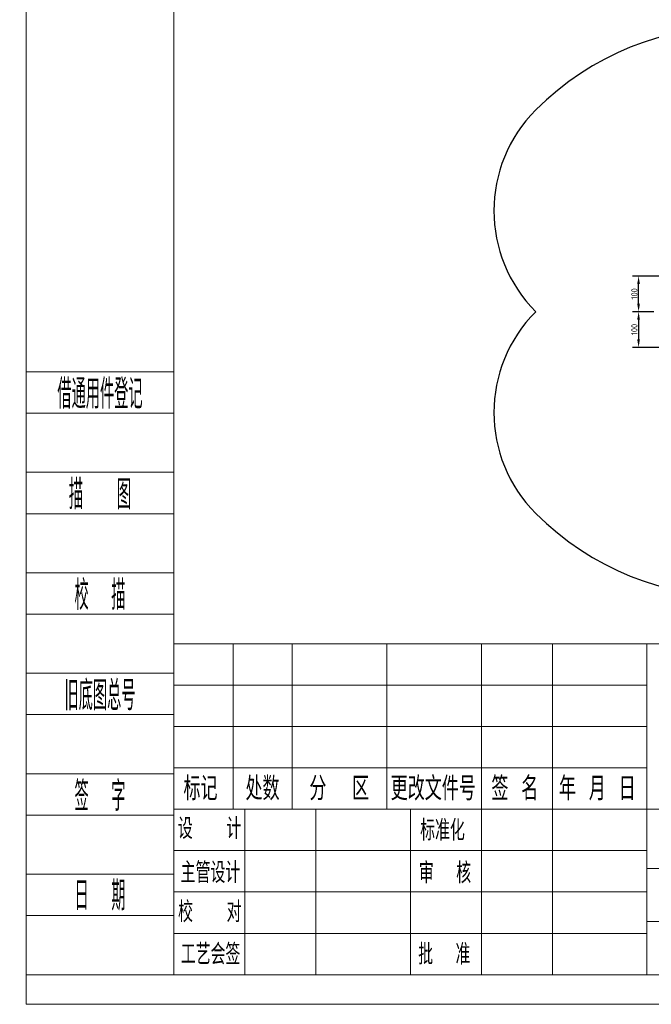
# Model space of a CAD drawing. Header units: millimetres. Extents: x 13873 to 18697, y 1443 to 6366.
# Tile 1 of 27: x 13873 to 15643, y 1443 to 4204. Entities that reach past the tile are written whole.
import ezdxf
from ezdxf.enums import TextEntityAlignment as Align

# ---------------------------------------------------------------- set-up
doc = ezdxf.new("R2010")
doc.units = ezdxf.units.MM
doc.header["$PDSIZE"] = -1
for name, color, linetype, lineweight in [('1轮廓实线层', 7, 'Continuous', 18), ('2细线层', 4, 'Continuous', 13), ('6文字层', 3, 'Continuous', 13), ('L2', 6, 'Continuous', 13), ('图框层', 7, 'Continuous', 18)]:
    doc.layers.add(name, color=color, linetype=linetype, lineweight=lineweight)
doc.styles.add('PC_TEXTSTYLE', font='ISOCP.SHX', dxfattribs={"width": 0.707, "bigfont": 'GBCBIG.SHX'})
doc.styles.add('标准汉字', font='gbenor.shx', dxfattribs={"bigfont": 'gbcbig.shx'})
doc.dimstyles.new('ISO-25', dxfattribs={"dimscale": 5, "dimtxt": 3.5, "dimasz": 4.5, "dimexe": 3.5, "dimexo": 0.625, "dimtad": 1, "dimdec": 1, "dimdsep": 46, "dimtxsty": '标准汉字', "dimcen": 2.5, "dimclrd": 1, "dimclre": 1, "dimadec": 0, "dimazin": 0, "dimtfac": 1, "dimtdec": 1, "dimtmove": 1, "dimatfit": 3, "dimfxl": 1, "dimarcsym": 0})

# ---------------------------------------------------------------- blocks, each defined once
blk = doc.blocks.new('*D24')
at = {"color": 1, "lineweight": -2, "transparency": 16777216}
for p, q in [((15731.3, 3485.5), (15590.1, 3485.5)), ((15607.6, 3408), (15607.6, 3463)), ((15650.6, 3385.5), (15590.1, 3385.5))]:
    blk.add_line(p, q, dxfattribs=at)
at = {"color": 1, "transparency": 16777216}
for points in [[(15603.8, 3463), (15611.3, 3463), (15607.6, 3485.5)], [(15603.8, 3408), (15611.3, 3408), (15607.6, 3385.5)]]:
    blk.add_solid(points, dxfattribs=at)
at = {"layer": 'Defpoints', "color": 0, "transparency": 16777216}
for p in [(15607.6, 3485.5), (15734.4, 3485.5), (15653.7, 3385.5)]:
    blk.add_point(p, dxfattribs=at)
at = {"color": 0, "transparency": 16777216, "insert": (15595.7, 3435.5), "char_height": 17.5, "attachment_point": 5, "rotation": 90, "style": '标准汉字'}
blk.add_mtext('100', dxfattribs=at)
blk = doc.blocks.new('*D25')
at = {"color": 1, "lineweight": -2, "transparency": 16777216}
for p, q in [((15650.6, 3385.5), (15590.1, 3385.5)), ((15607.6, 3363), (15607.6, 3308)), ((15727, 3285.5), (15590.1, 3285.5))]:
    blk.add_line(p, q, dxfattribs=at)
at = {"color": 1, "transparency": 16777216}
for points in [[(15603.8, 3363), (15611.3, 3363), (15607.6, 3385.5)], [(15603.8, 3308), (15611.3, 3308), (15607.6, 3285.5)]]:
    blk.add_solid(points, dxfattribs=at)
at = {"layer": 'Defpoints', "color": 0, "transparency": 16777216}
for p in [(15653.7, 3385.5), (15607.6, 3285.5), (15730.1, 3285.5)]:
    blk.add_point(p, dxfattribs=at)
at = {"color": 0, "transparency": 16777216, "insert": (15595.7, 3335.5), "char_height": 17.5, "attachment_point": 5, "rotation": 90, "style": '标准汉字'}
blk.add_mtext('100', dxfattribs=at)
blk = doc.blocks.new('ZwmFrameMain_A4^_^无分区图框^_^portrait')
at = {"layer": '1轮廓实线层'}
for q in [(0, 287), (180, 0)]:
    blk.add_line((0, 0), q, dxfattribs=at)
at = {"layer": '2细线层'}
for q in [(-25, 292), (185, -5)]:
    blk.add_line((-25, -5), q, dxfattribs=at)
blk = doc.blocks.new('ZwmFrameMain_纵向标题栏')
at = {"layer": '1轮廓实线层'}
for p, q in [((-180, 56), (0, 56)), ((-180, 0), (-180, 56))]:
    blk.add_line(p, q, dxfattribs=at)
at = {"layer": '2细线层', "color": 6, "linetype": 'Continuous'}
for p, q in [((-170, 28), (-170, 56)), ((-160, 28), (-160, 56)), ((-144, 28), (-144, 56)), ((-128, 0), (-128, 56)), ((-128, 28), (-128, 56)), ((-116, 0), (-116, 56)), ((-100, 0), (-100, 56)), ((-180, 49), (-100, 49)), ((-180, 42), (-100, 42)), ((-180, 35), (-100, 35)), ((-180, 28), (-50, 28)), ((-168, 0), (-168, 28)), ((-156, 0), (-156, 28)), ((-180, 21), (-100, 21)), ((-100, 18), (0, 18)), ((-180, 14), (-100, 14)), ((-100, 9), (-50, 9)), ((-180, 7), (-100, 7))]:
    blk.add_line(p, q, dxfattribs=at)
at = {"layer": 'L2', "linetype": 'Continuous'}
blk.add_line((-140, 0), (-140, 28), dxfattribs=at)
at = {"layer": '6文字层', "color": 6, "attachment_point": 5, "style": '标准汉字'}
for s, insert, char_height, width in [('标记', (-175.5, 31.5), 4, 11.65), ('处数', (-165.01, 31.5), 4, 11.45), ('分  区', (-152.04, 31.5), 4, 19.1643), ('更改文件号', (-136.14, 31.5), 4, 29.3), ('签 名', (-122.34, 31.5), 4, 14.8571), ('年 月 日', (-108.39, 31.5), 4, 23.9643), ('设   计', (-173.97, 24.73), 3.5, 20.0562), ('标准化', (-134.58, 24.45), 3.5, 15.4875), ('主管设计', (-173.82, 17.28), 3.5, 20.2125), ('审  核', (-134.15, 17.23), 3.5, 16.4625), ('校   对', (-173.93, 10.64), 3.5, 20.3187), ('工艺会签', (-173.8, 3.47), 3.5, 20.3), ('批  准', (-134.27, 3.47), 3.5, 16.5937)]:
    blk.add_mtext(s, dxfattribs=dict(at, insert=insert, char_height=char_height, width=width))
at = {"layer": '6文字层', "color": 4, "style": 'PC_TEXTSTYLE', "flags": 8}
for tag, height, width, p, p2 in [('产品名称或材料标记', 5.29, 0.911854, (-90.89, 39.38), (-59.53, 39.38)), ('图样名称', 5.88, 2.846512, (-48.82, 25.54), (-1.18, 25.54)), ('图样代号', 5.88, 2.86875, (-48.82, 6.64), (-1.18, 6.64))]:
    blk.add_attdef(tag, text='', height=height, dxfattribs=dict(at, width=width)).set_placement(p, p2, align=Align.FIT)
at = {"layer": '6文字层', "color": 6, "style": 'PC_TEXTSTYLE', "width": 9.241641, "flags": 8}
blk.add_attdef('设计', text='', height=2.5, rotation=359.5768, dxfattribs=at).set_placement((-166.76, 23.52), (-157.52, 23.45), align=Align.FIT)
at = {"layer": '6文字层', "color": 6, "style": 'PC_TEXTSTYLE', "flags": 8}
for tag, height, width, p, p2 in [('审核', 2.5, 2.542374, (-166.6, 16.66), (-157.7, 16.66)), ('重量', 4.12, 1.685865, (-72.82, 11.88), (-63.18, 11.88)), ('比例', 4.12, 1.699352, (-60.82, 11.71), (-51.18, 11.71))]:
    blk.add_attdef(tag, text='', height=height, dxfattribs=dict(at, width=width)).set_placement(p, p2, align=Align.FIT)
blk = doc.blocks.new('ZwmFrameMain_附加栏')
at = {"layer": '2细线层'}
for p, q in [((-25, 102), (0, 102)), ((-25, 95), (0, 95)), ((-25, 85), (0, 85)), ((-25, 78), (0, 78)), ((-25, 68), (0, 68)), ((-25, 61), (0, 61)), ((-25, 51), (0, 51)), ((-25, 44), (0, 44)), ((-25, 34), (0, 34)), ((-25, 27), (0, 27)), ((-25, 17), (0, 17)), ((-25, 10), (0, 10)), ((-25, 0), (0, 0))]:
    blk.add_line(p, q, dxfattribs=at)
at = {"layer": '6文字层', "color": 3, "style": 'PC_TEXTSTYLE'}
for s, width, p in [('借通用件登记', 0.667, (-12.5, 98.5)), ('描   图', 0.6667, (-12.5, 81.5)), ('校  描', 0.667, (-12.5, 64.5)), ('旧底图总号', 0.667, (-12.5, 47.5)), ('签  字', 0.667, (-12.5, 30.5)), ('日  期', 0.667, (-12.49, 13.6))]:
    blk.add_text(s, height=5, dxfattribs=dict(at, width=width)).set_placement(p, align=Align.MIDDLE)
at = {"layer": '6文字层', "style": 'PC_TEXTSTYLE'}
for tag, width, p, p2 in [('借通用件登记', 0.671328, (-23.44, 86.36), (-1.25, 86.36)), ('描图', 2.120922, (-23.44, 69.36), (-1.25, 69.36)), ('校图', 2.149976, (-23.75, 52.06), (-1.25, 52.06)), ('旧底图总号', 0.761452, (-22.84, 35.67), (-1.86, 35.67)), ('签字', 2.026939, (-23.14, 18.37), (-1.56, 18.37)), ('日期', 1.89999, (-22.84, 1.37), (-2.17, 1.37))]:
    blk.add_attdef(tag, text='', height=5, dxfattribs=dict(at, width=width)).set_placement(p, p2, align=Align.FIT)

msp = doc.modelspace()

# ---------------------------------------------------------------- linework, layer by layer
at = {"color": 4}
for centre, radius, start, end in [((15885.1, 3385.53), 800, 225, 135), ((15602.25, 3668.37), 400, 135, 225), ((15602.25, 3102.69), 400, 135, 225)]:
    msp.add_arc(centre, radius, start, end, dxfattribs=at)

# ---------------------------------------------------------------- block references
at = {"layer": '图框层', "xscale": 16.575, "yscale": 16.575, "zscale": 16.575}
for name, p in [('ZwmFrameMain_A4^_^无分区图框^_^portrait', (14305.01, 1526.21)), ('ZwmFrameMain_附加栏', (14305.01, 1526.21)), ('ZwmFrameMain_纵向标题栏', (17288.51, 1526.21))]:
    msp.add_blockref(name, p, dxfattribs=at)

# ---------------------------------------------------------------- dimensions: what is measured, and where the dimension line sits
for base, p2, picture, middle in [((15607.59, 3485.53), (15734.43, 3485.53), '*D24', (15595.71, 3435.53)), ((15607.59, 3285.53), (15730.1, 3285.53), '*D25', (15595.71, 3335.53))]:
    dim = msp.add_linear_dim(base=base, p1=(15653.73, 3385.53), p2=p2, angle=90, dimstyle='ISO-25')
    dim.commit()
    dim.dimension.update_dxf_attribs({"geometry": picture, "text_midpoint": middle})

doc.saveas('drawing.dxf')
